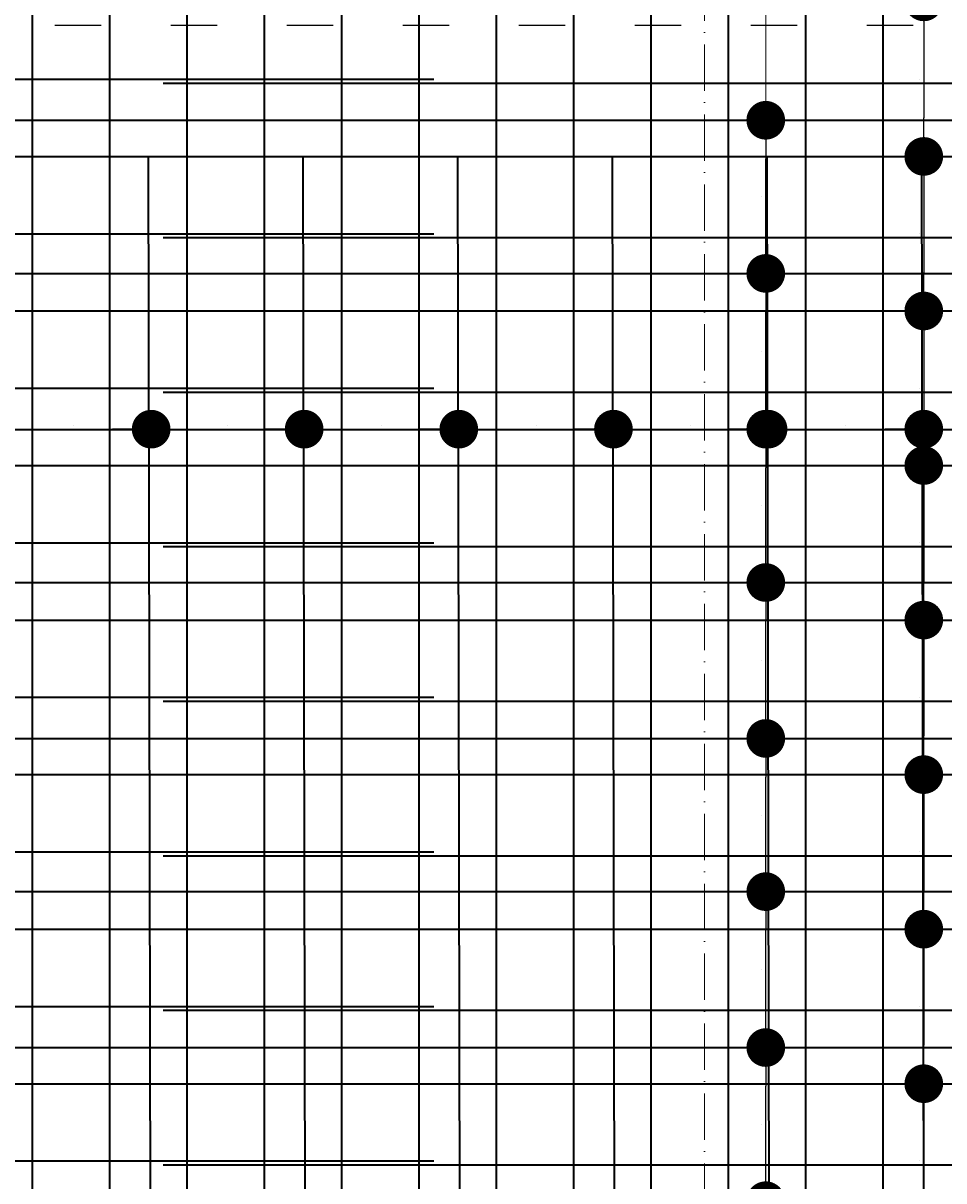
# Model space of a CAD drawing. Header units: millimetres. Extents: x 295948 to 312016, y 6878 to 18016.
# Tile 142 of 252: x 303414 to 303652, y 15973 to 16273. Entities that reach past the tile are written whole.
import ezdxf

# ---------------------------------------------------------------- set-up
doc = ezdxf.new("R2010")
doc.units = ezdxf.units.MM
doc.linetypes.add('ACAD_ISO03W100', pattern=[30, 12, -18])
doc.linetypes.add('ACAD_ISO10W100', pattern=[18, 12, -3, 0, -3])
for name, color, linetype, lineweight in [('konstrukcja wymiary', 1, 'Continuous', 13), ('osie', 5, 'ACAD_ISO10W100', 13), ('zbrojenie płyty', 141, 'Continuous', 35)]:
    doc.layers.add(name, color=color, linetype=linetype, lineweight=lineweight)
doc.layers.add('przerywane', color=6, linetype='ACAD_ISO03W100')
doc.styles.get("Standard").update_dxf_attribs({"font": 'romand.shx', "oblique": 10})
doc.dimstyles.new('kropki', dxfattribs={"dimtxt": 0.001, "dimasz": 10, "dimexe": 1.25, "dimexo": 0.625, "dimgap": 1, "dimtad": 1, "dimtxsty": 'Standard', "dimblk": 'DOT', "dimcen": 2.5, "dimadec": 0, "dimazin": 0, "dimtfac": 1, "dimtmove": 0, "dimatfit": 3, "dimfxl": 1, "dimfxlon": 1, "dimarcsym": 0})

# ---------------------------------------------------------------- blocks, each defined once
blk = doc.blocks.new('_Dot')
at = {"color": 0, "linetype": 'ByBlock', "lineweight": -2}
blk.add_line((-0.5, 0), (-1, 0), dxfattribs=at)
at = {"color": 0, "linetype": 'ByBlock', "const_width": 0.5}
blk.add_lwpolyline([(-0.25, 0, 1), (0.25, 0, 1)], format="xyb", close=True, dxfattribs=at)
blk = doc.blocks.new('*D2348')
at = {"layer": 'Defpoints', "color": 0, "transparency": 16777216}
for p in [(303636.56, 16278.24), (303636.56, 16238.24), (303647.19, 16238.24)]:
    blk.add_point(p, dxfattribs=at)
at = {"layer": 'konstrukcja wymiary', "color": 0, "lineweight": -2, "transparency": 16777216}
for p, q in [((303646.19, 16278.24), (303648.44, 16278.24)), ((303647.19, 16268.24), (303647.19, 16248.24)), ((303646.19, 16238.24), (303648.44, 16238.24))]:
    blk.add_line(p, q, dxfattribs=at)
at = {"layer": 'konstrukcja wymiary', "color": 0, "lineweight": -2, "transparency": 16777216, "xscale": 10, "yscale": 10, "zscale": 10}
for p, rotation in [((303647.19, 16278.24), 90), ((303647.19, 16238.24), 270)]:
    blk.add_blockref('_Dot', p, dxfattribs=dict(at, rotation=rotation))
at = {"layer": 'konstrukcja wymiary', "color": 0, "transparency": 16777216, "insert": (303646.19, 16258.24), "char_height": 0.001, "attachment_point": 5, "rotation": 90}
blk.add_mtext('40', dxfattribs=at)
blk = doc.blocks.new('*D2349')
at = {"layer": 'Defpoints', "color": 0, "transparency": 16777216}
for p in [(303636.56, 16238.24), (303484.79, 16198.24), (303647.19, 16198.24)]:
    blk.add_point(p, dxfattribs=at)
at = {"layer": 'konstrukcja wymiary', "color": 0, "lineweight": -2, "transparency": 16777216}
for p, q in [((303646.19, 16238.24), (303648.44, 16238.24)), ((303647.19, 16228.24), (303647.19, 16208.24)), ((303646.19, 16198.24), (303648.44, 16198.24))]:
    blk.add_line(p, q, dxfattribs=at)
at = {"layer": 'konstrukcja wymiary', "color": 0, "lineweight": -2, "transparency": 16777216, "xscale": 10, "yscale": 10, "zscale": 10}
for p, rotation in [((303647.19, 16238.24), 90), ((303647.19, 16198.24), 270)]:
    blk.add_blockref('_Dot', p, dxfattribs=dict(at, rotation=rotation))
at = {"layer": 'konstrukcja wymiary', "color": 0, "transparency": 16777216, "insert": (303646.19, 16218.24), "char_height": 0.001, "attachment_point": 5, "rotation": 90}
blk.add_mtext('40', dxfattribs=at)
blk = doc.blocks.new('*D2350')
at = {"layer": 'Defpoints', "color": 0, "transparency": 16777216}
for p in [(303484.79, 16198.24), (303636.56, 16158.24), (303647.19, 16158.24)]:
    blk.add_point(p, dxfattribs=at)
at = {"layer": 'konstrukcja wymiary', "color": 0, "lineweight": -2, "transparency": 16777216}
for p, q in [((303646.19, 16198.24), (303648.44, 16198.24)), ((303647.19, 16188.24), (303647.19, 16168.24)), ((303646.19, 16158.24), (303648.44, 16158.24))]:
    blk.add_line(p, q, dxfattribs=at)
at = {"layer": 'konstrukcja wymiary', "color": 0, "lineweight": -2, "transparency": 16777216, "xscale": 10, "yscale": 10, "zscale": 10}
for p, rotation in [((303647.19, 16198.24), 90), ((303647.19, 16158.24), 270)]:
    blk.add_blockref('_Dot', p, dxfattribs=dict(at, rotation=rotation))
at = {"layer": 'konstrukcja wymiary', "color": 0, "transparency": 16777216, "insert": (303646.19, 16178.24), "char_height": 0.001, "attachment_point": 5, "rotation": 90}
blk.add_mtext('40', dxfattribs=at)
blk = doc.blocks.new('*D2351')
at = {"layer": 'Defpoints', "color": 0, "transparency": 16777216}
for p in [(303636.56, 16158.24), (303636.56, 16118.24), (303647.19, 16118.24)]:
    blk.add_point(p, dxfattribs=at)
at = {"layer": 'konstrukcja wymiary', "color": 0, "lineweight": -2, "transparency": 16777216}
for p, q in [((303646.19, 16158.24), (303648.44, 16158.24)), ((303647.19, 16148.24), (303647.19, 16128.24)), ((303646.19, 16118.24), (303648.44, 16118.24))]:
    blk.add_line(p, q, dxfattribs=at)
at = {"layer": 'konstrukcja wymiary', "color": 0, "lineweight": -2, "transparency": 16777216, "xscale": 10, "yscale": 10, "zscale": 10}
for p, rotation in [((303647.19, 16158.24), 90), ((303647.19, 16118.24), 270)]:
    blk.add_blockref('_Dot', p, dxfattribs=dict(at, rotation=rotation))
at = {"layer": 'konstrukcja wymiary', "color": 0, "transparency": 16777216, "insert": (303646.19, 16138.24), "char_height": 0.001, "attachment_point": 5, "rotation": 90}
blk.add_mtext('40', dxfattribs=at)
blk = doc.blocks.new('*D2352')
at = {"layer": 'Defpoints', "color": 0, "transparency": 16777216}
for p in [(303636.56, 16118.24), (303636.56, 16078.24), (303647.19, 16078.24)]:
    blk.add_point(p, dxfattribs=at)
at = {"layer": 'konstrukcja wymiary', "color": 0, "lineweight": -2, "transparency": 16777216}
for p, q in [((303646.19, 16118.24), (303648.44, 16118.24)), ((303647.19, 16108.24), (303647.19, 16088.24)), ((303646.19, 16078.24), (303648.44, 16078.24))]:
    blk.add_line(p, q, dxfattribs=at)
at = {"layer": 'konstrukcja wymiary', "color": 0, "lineweight": -2, "transparency": 16777216, "xscale": 10, "yscale": 10, "zscale": 10}
for p, rotation in [((303647.19, 16118.24), 90), ((303647.19, 16078.24), 270)]:
    blk.add_blockref('_Dot', p, dxfattribs=dict(at, rotation=rotation))
at = {"layer": 'konstrukcja wymiary', "color": 0, "transparency": 16777216, "insert": (303646.19, 16098.24), "char_height": 0.001, "attachment_point": 5, "rotation": 90}
blk.add_mtext('40', dxfattribs=at)
blk = doc.blocks.new('*D2353')
at = {"layer": 'Defpoints', "color": 0, "transparency": 16777216}
for p in [(303636.56, 16078.24), (303636.56, 16038.24), (303647.19, 16038.24)]:
    blk.add_point(p, dxfattribs=at)
at = {"layer": 'konstrukcja wymiary', "color": 0, "lineweight": -2, "transparency": 16777216}
for p, q in [((303646.19, 16078.24), (303648.44, 16078.24)), ((303647.19, 16068.24), (303647.19, 16048.24)), ((303646.19, 16038.24), (303648.44, 16038.24))]:
    blk.add_line(p, q, dxfattribs=at)
at = {"layer": 'konstrukcja wymiary', "color": 0, "lineweight": -2, "transparency": 16777216, "xscale": 10, "yscale": 10, "zscale": 10}
for p, rotation in [((303647.19, 16078.24), 90), ((303647.19, 16038.24), 270)]:
    blk.add_blockref('_Dot', p, dxfattribs=dict(at, rotation=rotation))
at = {"layer": 'konstrukcja wymiary', "color": 0, "transparency": 16777216, "insert": (303646.19, 16058.24), "char_height": 0.001, "attachment_point": 5, "rotation": 90}
blk.add_mtext('40', dxfattribs=at)
blk = doc.blocks.new('*D2354')
at = {"layer": 'Defpoints', "color": 0, "transparency": 16777216}
for p in [(303636.56, 16038.24), (303636.56, 15998.24), (303647.19, 15998.24)]:
    blk.add_point(p, dxfattribs=at)
at = {"layer": 'konstrukcja wymiary', "color": 0, "lineweight": -2, "transparency": 16777216}
for p, q in [((303646.19, 16038.24), (303648.44, 16038.24)), ((303647.19, 16028.24), (303647.19, 16008.24)), ((303646.19, 15998.24), (303648.44, 15998.24))]:
    blk.add_line(p, q, dxfattribs=at)
at = {"layer": 'konstrukcja wymiary', "color": 0, "lineweight": -2, "transparency": 16777216, "xscale": 10, "yscale": 10, "zscale": 10}
for p, rotation in [((303647.19, 16038.24), 90), ((303647.19, 15998.24), 270)]:
    blk.add_blockref('_Dot', p, dxfattribs=dict(at, rotation=rotation))
at = {"layer": 'konstrukcja wymiary', "color": 0, "transparency": 16777216, "insert": (303646.19, 16018.24), "char_height": 0.001, "attachment_point": 5, "rotation": 90}
blk.add_mtext('40', dxfattribs=at)
blk = doc.blocks.new('*D2355')
at = {"layer": 'Defpoints', "color": 0, "transparency": 16777216}
for p in [(303636.56, 15998.24), (303636.56, 15958.24), (303647.19, 15958.24)]:
    blk.add_point(p, dxfattribs=at)
at = {"layer": 'konstrukcja wymiary', "color": 0, "lineweight": -2, "transparency": 16777216}
for p, q in [((303646.19, 15998.24), (303648.44, 15998.24)), ((303647.19, 15988.24), (303647.19, 15968.24)), ((303646.19, 15958.24), (303648.44, 15958.24))]:
    blk.add_line(p, q, dxfattribs=at)
at = {"layer": 'konstrukcja wymiary', "color": 0, "lineweight": -2, "transparency": 16777216, "xscale": 10, "yscale": 10, "zscale": 10}
for p, rotation in [((303647.19, 15998.24), 90), ((303647.19, 15958.24), 270)]:
    blk.add_blockref('_Dot', p, dxfattribs=dict(at, rotation=rotation))
at = {"layer": 'konstrukcja wymiary', "color": 0, "transparency": 16777216, "insert": (303646.19, 15978.24), "char_height": 0.001, "attachment_point": 5, "rotation": 90}
blk.add_mtext('40', dxfattribs=at)
blk = doc.blocks.new('*D2614')
at = {"layer": 'Defpoints', "color": 0, "transparency": 16777216}
for p in [(303406.92, 16178.24), (303447.35, 16178.24), (303447.35, 16167.65)]:
    blk.add_point(p, dxfattribs=at)
at = {"layer": 'konstrukcja wymiary', "color": 0, "lineweight": -2, "transparency": 16777216}
for p, q in [((303406.92, 16168.65), (303406.92, 16166.4)), ((303447.35, 16168.65), (303447.35, 16166.4)), ((303416.92, 16167.65), (303437.35, 16167.65))]:
    blk.add_line(p, q, dxfattribs=at)
at = {"layer": 'konstrukcja wymiary', "color": 0, "lineweight": -2, "transparency": 16777216, "xscale": 10, "yscale": 10, "zscale": 10, "rotation": 180}
blk.add_blockref('_Dot', (303406.92, 16167.65), dxfattribs=at)
at = {"layer": 'konstrukcja wymiary', "color": 0, "lineweight": -2, "transparency": 16777216, "xscale": 10, "yscale": 10, "zscale": 10}
blk.add_blockref('_Dot', (303447.35, 16167.65), dxfattribs=at)
at = {"layer": 'konstrukcja wymiary', "color": 0, "transparency": 16777216, "insert": (303427.14, 16168.65), "char_height": 0.001, "attachment_point": 5}
blk.add_mtext('40,43', dxfattribs=at)
blk = doc.blocks.new('*D2615')
at = {"layer": 'Defpoints', "color": 0, "transparency": 16777216}
for p in [(303447.35, 16178.24), (303486.92, 16178.24), (303486.92, 16167.65)]:
    blk.add_point(p, dxfattribs=at)
at = {"layer": 'konstrukcja wymiary', "color": 0, "lineweight": -2, "transparency": 16777216}
for p, q in [((303447.35, 16168.65), (303447.35, 16166.4)), ((303486.92, 16168.65), (303486.92, 16166.4)), ((303457.35, 16167.65), (303476.92, 16167.65))]:
    blk.add_line(p, q, dxfattribs=at)
at = {"layer": 'konstrukcja wymiary', "color": 0, "lineweight": -2, "transparency": 16777216, "xscale": 10, "yscale": 10, "zscale": 10, "rotation": 180}
blk.add_blockref('_Dot', (303447.35, 16167.65), dxfattribs=at)
at = {"layer": 'konstrukcja wymiary', "color": 0, "lineweight": -2, "transparency": 16777216, "xscale": 10, "yscale": 10, "zscale": 10}
blk.add_blockref('_Dot', (303486.92, 16167.65), dxfattribs=at)
at = {"layer": 'konstrukcja wymiary', "color": 0, "transparency": 16777216, "insert": (303467.14, 16168.65), "char_height": 0.001, "attachment_point": 5}
blk.add_mtext('39,57', dxfattribs=at)
blk = doc.blocks.new('*D2616')
at = {"layer": 'Defpoints', "color": 0, "transparency": 16777216}
for p in [(303486.92, 16178.24), (303526.92, 16178.24), (303526.92, 16167.65)]:
    blk.add_point(p, dxfattribs=at)
at = {"layer": 'konstrukcja wymiary', "color": 0, "lineweight": -2, "transparency": 16777216}
for p, q in [((303486.92, 16168.65), (303486.92, 16166.4)), ((303526.92, 16168.65), (303526.92, 16166.4)), ((303496.92, 16167.65), (303516.92, 16167.65))]:
    blk.add_line(p, q, dxfattribs=at)
at = {"layer": 'konstrukcja wymiary', "color": 0, "lineweight": -2, "transparency": 16777216, "xscale": 10, "yscale": 10, "zscale": 10, "rotation": 180}
blk.add_blockref('_Dot', (303486.92, 16167.65), dxfattribs=at)
at = {"layer": 'konstrukcja wymiary', "color": 0, "lineweight": -2, "transparency": 16777216, "xscale": 10, "yscale": 10, "zscale": 10}
blk.add_blockref('_Dot', (303526.92, 16167.65), dxfattribs=at)
at = {"layer": 'konstrukcja wymiary', "color": 0, "transparency": 16777216, "insert": (303506.92, 16168.65), "char_height": 0.001, "attachment_point": 5}
blk.add_mtext('40', dxfattribs=at)
blk = doc.blocks.new('*D2617')
at = {"layer": 'Defpoints', "color": 0, "transparency": 16777216}
for p in [(303526.92, 16178.24), (303566.92, 16178.24), (303566.92, 16167.65)]:
    blk.add_point(p, dxfattribs=at)
at = {"layer": 'konstrukcja wymiary', "color": 0, "lineweight": -2, "transparency": 16777216}
for p, q in [((303526.92, 16168.65), (303526.92, 16166.4)), ((303566.92, 16168.65), (303566.92, 16166.4)), ((303536.92, 16167.65), (303556.92, 16167.65))]:
    blk.add_line(p, q, dxfattribs=at)
at = {"layer": 'konstrukcja wymiary', "color": 0, "lineweight": -2, "transparency": 16777216, "xscale": 10, "yscale": 10, "zscale": 10, "rotation": 180}
blk.add_blockref('_Dot', (303526.92, 16167.65), dxfattribs=at)
at = {"layer": 'konstrukcja wymiary', "color": 0, "lineweight": -2, "transparency": 16777216, "xscale": 10, "yscale": 10, "zscale": 10}
blk.add_blockref('_Dot', (303566.92, 16167.65), dxfattribs=at)
at = {"layer": 'konstrukcja wymiary', "color": 0, "transparency": 16777216, "insert": (303546.92, 16168.65), "char_height": 0.001, "attachment_point": 5}
blk.add_mtext('40', dxfattribs=at)
blk = doc.blocks.new('*D2623')
at = {"layer": 'Defpoints', "color": 0, "transparency": 16777216}
for p in [(303566.92, 16178.24), (303606.92, 16178.24), (303606.92, 16167.65)]:
    blk.add_point(p, dxfattribs=at)
at = {"layer": 'konstrukcja wymiary', "color": 0, "lineweight": -2, "transparency": 16777216}
for p, q in [((303566.92, 16168.65), (303566.92, 16166.4)), ((303606.92, 16168.65), (303606.92, 16166.4)), ((303576.92, 16167.65), (303596.92, 16167.65))]:
    blk.add_line(p, q, dxfattribs=at)
at = {"layer": 'konstrukcja wymiary', "color": 0, "lineweight": -2, "transparency": 16777216, "xscale": 10, "yscale": 10, "zscale": 10, "rotation": 180}
blk.add_blockref('_Dot', (303566.92, 16167.65), dxfattribs=at)
at = {"layer": 'konstrukcja wymiary', "color": 0, "lineweight": -2, "transparency": 16777216, "xscale": 10, "yscale": 10, "zscale": 10}
blk.add_blockref('_Dot', (303606.92, 16167.65), dxfattribs=at)
at = {"layer": 'konstrukcja wymiary', "color": 0, "transparency": 16777216, "insert": (303586.92, 16168.65), "char_height": 0.001, "attachment_point": 5}
blk.add_mtext('40', dxfattribs=at)
blk = doc.blocks.new('*D2624')
at = {"layer": 'Defpoints', "color": 0, "transparency": 16777216}
for p in [(303647.19, 16180.74), (303606.92, 16178.24), (303647.19, 16167.65)]:
    blk.add_point(p, dxfattribs=at)
at = {"layer": 'konstrukcja wymiary', "color": 0, "lineweight": -2, "transparency": 16777216}
for p, q in [((303606.92, 16168.65), (303606.92, 16166.4)), ((303647.19, 16168.65), (303647.19, 16166.4)), ((303616.92, 16167.65), (303637.19, 16167.65))]:
    blk.add_line(p, q, dxfattribs=at)
at = {"layer": 'konstrukcja wymiary', "color": 0, "lineweight": -2, "transparency": 16777216, "xscale": 10, "yscale": 10, "zscale": 10, "rotation": 180}
blk.add_blockref('_Dot', (303606.92, 16167.65), dxfattribs=at)
at = {"layer": 'konstrukcja wymiary', "color": 0, "lineweight": -2, "transparency": 16777216, "xscale": 10, "yscale": 10, "zscale": 10}
blk.add_blockref('_Dot', (303647.19, 16167.65), dxfattribs=at)
at = {"layer": 'konstrukcja wymiary', "color": 0, "transparency": 16777216, "insert": (303627.06, 16168.65), "char_height": 0.001, "attachment_point": 5}
blk.add_mtext('40,27', dxfattribs=at)
blk = doc.blocks.new('*D2625')
at = {"layer": 'Defpoints', "color": 0, "transparency": 16777216}
for p in [(303647.19, 16180.74), (303686.92, 16178.24), (303686.92, 16167.65)]:
    blk.add_point(p, dxfattribs=at)
at = {"layer": 'konstrukcja wymiary', "color": 0, "lineweight": -2, "transparency": 16777216}
for p, q in [((303647.19, 16168.65), (303647.19, 16166.4)), ((303686.92, 16168.65), (303686.92, 16166.4)), ((303657.19, 16167.65), (303676.92, 16167.65))]:
    blk.add_line(p, q, dxfattribs=at)
at = {"layer": 'konstrukcja wymiary', "color": 0, "lineweight": -2, "transparency": 16777216, "xscale": 10, "yscale": 10, "zscale": 10, "rotation": 180}
blk.add_blockref('_Dot', (303647.19, 16167.65), dxfattribs=at)
at = {"layer": 'konstrukcja wymiary', "color": 0, "lineweight": -2, "transparency": 16777216, "xscale": 10, "yscale": 10, "zscale": 10}
blk.add_blockref('_Dot', (303686.92, 16167.65), dxfattribs=at)
at = {"layer": 'konstrukcja wymiary', "color": 0, "transparency": 16777216, "insert": (303667.06, 16168.65), "char_height": 0.001, "attachment_point": 5}
blk.add_mtext('39,73', dxfattribs=at)
blk = doc.blocks.new('*D2665')
at = {"layer": 'Defpoints', "color": 0, "transparency": 16777216}
for p in [(303596.56, 16007.6), (303606.32, 16007.6), (303596.56, 15967.96)]:
    blk.add_point(p, dxfattribs=at)
at = {"layer": 'konstrukcja wymiary', "color": 0, "lineweight": -2, "transparency": 16777216}
for p, q in [((303605.32, 16007.6), (303607.57, 16007.6)), ((303606.32, 15977.96), (303606.32, 15997.6)), ((303605.32, 15967.96), (303607.57, 15967.96))]:
    blk.add_line(p, q, dxfattribs=at)
at = {"layer": 'konstrukcja wymiary', "color": 0, "lineweight": -2, "transparency": 16777216, "xscale": 10, "yscale": 10, "zscale": 10}
for p, rotation in [((303606.32, 16007.6), 90), ((303606.32, 15967.96), 270)]:
    blk.add_blockref('_Dot', p, dxfattribs=dict(at, rotation=rotation))
at = {"layer": 'konstrukcja wymiary', "color": 0, "transparency": 16777216, "insert": (303605.31, 15987.78), "char_height": 0.001, "attachment_point": 5, "rotation": 90}
blk.add_mtext('39,65', dxfattribs=at)
blk = doc.blocks.new('*D2666')
at = {"layer": 'Defpoints', "color": 0, "transparency": 16777216}
for p in [(303596.56, 16047.96), (303606.32, 16047.96), (303596.56, 16007.6)]:
    blk.add_point(p, dxfattribs=at)
at = {"layer": 'konstrukcja wymiary', "color": 0, "lineweight": -2, "transparency": 16777216}
for p, q in [((303605.32, 16047.96), (303607.57, 16047.96)), ((303606.32, 16017.6), (303606.32, 16037.96)), ((303605.32, 16007.6), (303607.57, 16007.6))]:
    blk.add_line(p, q, dxfattribs=at)
at = {"layer": 'konstrukcja wymiary', "color": 0, "lineweight": -2, "transparency": 16777216, "xscale": 10, "yscale": 10, "zscale": 10}
for p, rotation in [((303606.32, 16047.96), 90), ((303606.32, 16007.6), 270)]:
    blk.add_blockref('_Dot', p, dxfattribs=dict(at, rotation=rotation))
at = {"layer": 'konstrukcja wymiary', "color": 0, "transparency": 16777216, "insert": (303605.31, 16027.78), "char_height": 0.001, "attachment_point": 5, "rotation": 90}
blk.add_mtext('40,35', dxfattribs=at)
blk = doc.blocks.new('*D2667')
at = {"layer": 'Defpoints', "color": 0, "transparency": 16777216}
for p in [(303596.56, 16087.6), (303606.32, 16087.6), (303596.56, 16047.96)]:
    blk.add_point(p, dxfattribs=at)
at = {"layer": 'konstrukcja wymiary', "color": 0, "lineweight": -2, "transparency": 16777216}
for p, q in [((303605.32, 16087.6), (303607.57, 16087.6)), ((303606.32, 16057.96), (303606.32, 16077.6)), ((303605.32, 16047.96), (303607.57, 16047.96))]:
    blk.add_line(p, q, dxfattribs=at)
at = {"layer": 'konstrukcja wymiary', "color": 0, "lineweight": -2, "transparency": 16777216, "xscale": 10, "yscale": 10, "zscale": 10}
for p, rotation in [((303606.32, 16087.6), 90), ((303606.32, 16047.96), 270)]:
    blk.add_blockref('_Dot', p, dxfattribs=dict(at, rotation=rotation))
at = {"layer": 'konstrukcja wymiary', "color": 0, "transparency": 16777216, "insert": (303605.31, 16067.78), "char_height": 0.001, "attachment_point": 5, "rotation": 90}
blk.add_mtext('39,65', dxfattribs=at)
blk = doc.blocks.new('*D2668')
at = {"layer": 'Defpoints', "color": 0, "transparency": 16777216}
for p in [(303596.56, 16127.96), (303606.32, 16127.96), (303596.56, 16087.6)]:
    blk.add_point(p, dxfattribs=at)
at = {"layer": 'konstrukcja wymiary', "color": 0, "lineweight": -2, "transparency": 16777216}
for p, q in [((303605.32, 16127.96), (303607.57, 16127.96)), ((303606.32, 16097.6), (303606.32, 16117.96)), ((303605.32, 16087.6), (303607.57, 16087.6))]:
    blk.add_line(p, q, dxfattribs=at)
at = {"layer": 'konstrukcja wymiary', "color": 0, "lineweight": -2, "transparency": 16777216, "xscale": 10, "yscale": 10, "zscale": 10}
for p, rotation in [((303606.32, 16127.96), 90), ((303606.32, 16087.6), 270)]:
    blk.add_blockref('_Dot', p, dxfattribs=dict(at, rotation=rotation))
at = {"layer": 'konstrukcja wymiary', "color": 0, "transparency": 16777216, "insert": (303605.31, 16107.78), "char_height": 0.001, "attachment_point": 5, "rotation": 90}
blk.add_mtext('40,35', dxfattribs=at)
blk = doc.blocks.new('*D2669')
at = {"layer": 'Defpoints', "color": 0, "transparency": 16777216}
for p in [(303596.92, 16167.65), (303606.32, 16167.65), (303596.56, 16127.96)]:
    blk.add_point(p, dxfattribs=at)
at = {"layer": 'konstrukcja wymiary', "color": 0, "lineweight": -2, "transparency": 16777216}
for p, q in [((303605.32, 16167.65), (303607.57, 16167.65)), ((303606.32, 16137.96), (303606.32, 16157.65)), ((303605.32, 16127.96), (303607.57, 16127.96))]:
    blk.add_line(p, q, dxfattribs=at)
at = {"layer": 'konstrukcja wymiary', "color": 0, "lineweight": -2, "transparency": 16777216, "xscale": 10, "yscale": 10, "zscale": 10}
for p, rotation in [((303606.32, 16167.65), 90), ((303606.32, 16127.96), 270)]:
    blk.add_blockref('_Dot', p, dxfattribs=dict(at, rotation=rotation))
at = {"layer": 'konstrukcja wymiary', "color": 0, "transparency": 16777216, "insert": (303605.31, 16147.8), "char_height": 0.001, "attachment_point": 5, "rotation": 90}
blk.add_mtext('39,69', dxfattribs=at)
blk = doc.blocks.new('*D2670')
at = {"layer": 'Defpoints', "color": 0, "transparency": 16777216}
for p in [(303596.56, 16207.96), (303606.32, 16207.96), (303596.92, 16167.65)]:
    blk.add_point(p, dxfattribs=at)
at = {"layer": 'konstrukcja wymiary', "color": 0, "lineweight": -2, "transparency": 16777216}
for p, q in [((303605.32, 16207.96), (303607.57, 16207.96)), ((303606.32, 16177.65), (303606.32, 16197.96)), ((303605.32, 16167.65), (303607.57, 16167.65))]:
    blk.add_line(p, q, dxfattribs=at)
at = {"layer": 'konstrukcja wymiary', "color": 0, "lineweight": -2, "transparency": 16777216, "xscale": 10, "yscale": 10, "zscale": 10}
for p, rotation in [((303606.32, 16207.96), 90), ((303606.32, 16167.65), 270)]:
    blk.add_blockref('_Dot', p, dxfattribs=dict(at, rotation=rotation))
at = {"layer": 'konstrukcja wymiary', "color": 0, "transparency": 16777216, "insert": (303605.31, 16187.8), "char_height": 0.001, "attachment_point": 5, "rotation": 90}
blk.add_mtext('40,31', dxfattribs=at)
blk = doc.blocks.new('*D2671')
at = {"layer": 'Defpoints', "color": 0, "transparency": 16777216}
for p in [(303596.56, 16247.6), (303606.32, 16247.6), (303596.56, 16207.96)]:
    blk.add_point(p, dxfattribs=at)
at = {"layer": 'konstrukcja wymiary', "color": 0, "lineweight": -2, "transparency": 16777216}
for p, q in [((303605.32, 16247.6), (303607.57, 16247.6)), ((303606.32, 16217.96), (303606.32, 16237.6)), ((303605.32, 16207.96), (303607.57, 16207.96))]:
    blk.add_line(p, q, dxfattribs=at)
at = {"layer": 'konstrukcja wymiary', "color": 0, "lineweight": -2, "transparency": 16777216, "xscale": 10, "yscale": 10, "zscale": 10}
for p, rotation in [((303606.32, 16247.6), 90), ((303606.32, 16207.96), 270)]:
    blk.add_blockref('_Dot', p, dxfattribs=dict(at, rotation=rotation))
at = {"layer": 'konstrukcja wymiary', "color": 0, "transparency": 16777216, "insert": (303605.31, 16227.78), "char_height": 0.001, "attachment_point": 5, "rotation": 90}
blk.add_mtext('39,65', dxfattribs=at)

msp = doc.modelspace()

# ---------------------------------------------------------------- linework, layer by layer
at = {"layer": 'konstrukcja wymiary'}
msp.add_line((303606.315, 16237.605), (303606.315, 16908.437), dxfattribs=at)
at = {"layer": 'osie'}
msp.add_line((303590.44, 17045.509), (303590.44, 15571.332), dxfattribs=at)
at = {"layer": 'przerywane'}
msp.add_line((303182.44, 16272.224), (303778.44, 16272.224), dxfattribs=at)
at = {"layer": 'zbrojenie płyty'}
for p, q in [((303416.558, 16887.224), (303416.558, 15887.224)), ((303456.558, 16887.224), (303456.558, 15887.224)), ((303496.558, 16887.224), (303496.558, 15887.224)), ((303536.558, 16887.224), (303536.558, 15887.224)), ((303576.558, 16887.224), (303576.558, 15887.224)), ((303616.558, 16887.224), (303616.558, 15887.224)), ((303436.558, 16626.224), (303436.558, 15626.224)), ((303476.558, 16626.224), (303476.558, 15626.224)), ((303516.558, 16626.224), (303516.558, 15626.224)), ((303556.558, 16626.224), (303556.558, 15626.224)), ((303596.558, 16626.224), (303596.558, 15626.224)), ((303636.558, 16626.224), (303636.558, 15626.224)), ((303147.44, 16258.243), (303520.44, 16258.243)), ((303450.44, 16257.243), (304650.44, 16257.243)), ((303230.44, 16247.605), (303730.44, 16247.605)), ((303147.44, 16238.243), (303822.132, 16238.243)), ((303446.558, 16238.243), (303447.558, 15738.243)), ((303486.558, 16238.243), (303487.558, 15738.243)), ((303526.558, 16238.243), (303527.558, 15738.243)), ((303566.558, 16238.243), (303567.558, 15738.243)), ((303606.558, 16238.243), (303607.558, 15738.243)), ((303646.558, 16238.243), (303647.558, 15738.243)), ((303147.44, 16218.243), (303520.44, 16218.243)), ((303450.44, 16217.243), (304650.44, 16217.243)), ((303230.44, 16207.957), (303730.44, 16207.957)), ((303147.44, 16198.243), (303822.132, 16198.243)), ((303147.44, 16178.243), (303520.44, 16178.243)), ((303450.44, 16177.243), (304650.44, 16177.243)), ((303230.44, 16167.605), (303730.44, 16167.605)), ((303147.44, 16158.243), (303822.132, 16158.243)), ((303147.44, 16138.243), (303520.44, 16138.243)), ((303450.44, 16137.243), (304650.44, 16137.243)), ((303230.44, 16127.957), (303730.44, 16127.957)), ((303147.44, 16118.243), (303822.132, 16118.243)), ((303147.44, 16098.243), (303520.44, 16098.243)), ((303450.44, 16097.243), (304650.44, 16097.243)), ((303230.44, 16087.605), (303730.44, 16087.605)), ((303147.44, 16078.243), (303822.132, 16078.243)), ((303147.44, 16058.243), (303520.44, 16058.243)), ((303450.44, 16057.243), (304152.558, 16057.243)), ((303230.44, 16047.957), (303730.44, 16047.957)), ((303147.44, 16038.243), (303822.132, 16038.243)), ((303147.44, 16018.243), (303520.44, 16018.243)), ((303450.44, 16017.243), (304152.558, 16017.243)), ((303230.44, 16007.605), (303730.44, 16007.605)), ((303147.44, 15998.243), (303822.132, 15998.243)), ((303147.44, 15978.243), (303520.44, 15978.243)), ((303450.44, 15977.243), (304152.558, 15977.243))]:
    msp.add_line(p, q, dxfattribs=at)

# ---------------------------------------------------------------- dimensions: what is measured, and where the dimension line sits
at = {"layer": 'konstrukcja wymiary'}
for base, p1, p2, picture, middle in [((303647.195, 16238.243), (303636.558, 16278.243), (303636.558, 16238.243), '*D2348', (303646.194, 16258.243)), ((303606.315, 16247.605), (303596.558, 16207.957), (303596.558, 16247.605), '*D2671', (303605.315, 16227.781)), ((303647.195, 16198.243), (303636.558, 16238.243), (303484.786, 16198.243), '*D2349', (303646.194, 16218.243)), ((303606.315, 16207.957), (303596.923, 16167.647), (303596.558, 16207.957), '*D2670', (303605.315, 16187.802)), ((303647.195, 16158.243), (303484.786, 16198.243), (303636.558, 16158.243), '*D2350', (303646.194, 16178.243)), ((303606.315, 16167.647), (303596.558, 16127.957), (303596.923, 16167.647), '*D2669', (303605.315, 16147.802)), ((303647.195, 16118.243), (303636.558, 16158.243), (303636.558, 16118.243), '*D2351', (303646.194, 16138.243)), ((303606.315, 16127.957), (303596.558, 16087.605), (303596.558, 16127.957), '*D2668', (303605.315, 16107.781)), ((303647.195, 16078.243), (303636.558, 16118.243), (303636.558, 16078.243), '*D2352', (303646.194, 16098.243)), ((303606.315, 16087.605), (303596.558, 16047.957), (303596.558, 16087.605), '*D2667', (303605.315, 16067.781)), ((303647.195, 16038.243), (303636.558, 16078.243), (303636.558, 16038.243), '*D2353', (303646.194, 16058.243)), ((303606.315, 16047.957), (303596.558, 16007.605), (303596.558, 16047.957), '*D2666', (303605.315, 16027.781)), ((303647.195, 15998.243), (303636.558, 16038.243), (303636.558, 15998.243), '*D2354', (303646.194, 16018.243)), ((303606.315, 16007.605), (303596.558, 15967.957), (303596.558, 16007.605), '*D2665', (303605.315, 15987.781)), ((303647.195, 15958.243), (303636.558, 15998.243), (303636.558, 15958.243), '*D2355', (303646.194, 15978.243))]:
    dim = msp.add_linear_dim(base=base, p1=p1, p2=p2, angle=90, dimstyle='kropki', override={"dimtmove": 1}, dxfattribs=at)
    dim.commit()
    dim.dimension.update_dxf_attribs({"geometry": picture, "text_midpoint": middle})
for base, p1, p2, picture, middle in [((303647.195, 16167.647), (303606.923, 16178.243), (303647.195, 16180.743), '*D2624', (303627.059, 16168.648)), ((303686.923, 16167.647), (303647.195, 16180.743), (303686.923, 16178.243), '*D2625', (303667.059, 16168.648)), ((303447.353, 16167.647), (303406.923, 16178.243), (303447.353, 16178.243), '*D2614', (303427.138, 16168.648)), ((303486.923, 16167.647), (303447.353, 16178.243), (303486.923, 16178.243), '*D2615', (303467.138, 16168.648)), ((303526.923, 16167.647), (303486.923, 16178.243), (303526.923, 16178.243), '*D2616', (303506.923, 16168.648)), ((303566.923, 16167.647), (303526.923, 16178.243), (303566.923, 16178.243), '*D2617', (303546.923, 16168.648)), ((303606.923, 16167.647), (303566.923, 16178.243), (303606.923, 16178.243), '*D2623', (303586.923, 16168.648))]:
    dim = msp.add_linear_dim(base=base, p1=p1, p2=p2, dimstyle='kropki', override={"dimtmove": 1}, dxfattribs=at)
    dim.commit()
    dim.dimension.update_dxf_attribs({"geometry": picture, "text_midpoint": middle})

doc.saveas('drawing.dxf')
